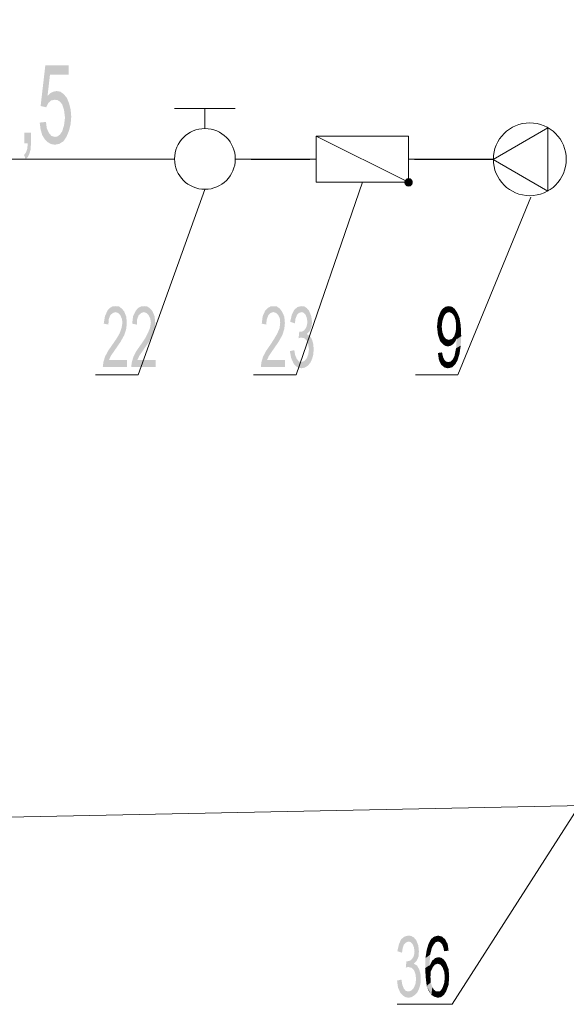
# Model space of a CAD drawing. Header units: millimetres. Extents: x -2626 to 2068, y -6169 to 7214.
# Tile 17 of 143: x -1956 to -1815, y -5350 to -5096. Entities that reach past the tile are written whole.
import ezdxf

# ---------------------------------------------------------------- set-up
doc = ezdxf.new("R2010")
doc.units = ezdxf.units.MM
doc.layers.get('0').update_dxf_attribs({"color": 252})

msp = doc.modelspace()

# ---------------------------------------------------------------- hatches: boundary and pattern name
h = msp.add_hatch(color=7)
h.dxf.hatch_style = 2
h.paths.add_polyline_path([(-1948.52, -5116), (-1947.8, -5115.27), (-1946.99, -5114.87), (-1946.19, -5114.71), (-1945.23, -5114.87), (-1944.34, -5115.51), (-1943.54, -5116.48), (-1942.98, -5117.84), (-1942.57, -5119.45), (-1942.41, -5121.3), (-1942.57, -5123.23), (-1942.98, -5124.91), (-1943.62, -5126.44), (-1944.42, -5127.65), (-1945.47, -5128.29), (-1946.59, -5128.53), (-1947.56, -5128.37), (-1948.44, -5127.89), (-1949.24, -5127.08), (-1949.89, -5126.04), (-1950.29, -5124.59), (-1950.53, -5122.83), (-1948.92, -5122.66), (-1948.68, -5124.35), (-1948.12, -5125.56), (-1947.48, -5126.28), (-1946.59, -5126.52), (-1945.87, -5126.36), (-1945.31, -5125.88), (-1944.74, -5125.08), (-1944.26, -5123.47), (-1944.02, -5121.54), (-1944.26, -5119.61), (-1944.74, -5118.16), (-1945.31, -5117.44), (-1945.95, -5117.04), (-1946.67, -5116.96), (-1947.56, -5117.12), (-1948.28, -5117.76), (-1948.84, -5118.89), (-1950.29, -5118.57), (-1949.08, -5108.12), (-1943.06, -5108.12), (-1943.06, -5110.53), (-1947.88, -5110.53)])
h = msp.add_hatch(color=7)
h.dxf.hatch_style = 2
h.paths.add_polyline_path([(-1952.78, -5128.21), (-1952.86, -5129.74), (-1953.18, -5130.86), (-1953.58, -5131.66), (-1954.14, -5132.23), (-1954.55, -5131.18), (-1954.06, -5130.54), (-1953.74, -5129.58), (-1953.58, -5128.21), (-1954.47, -5128.21), (-1954.47, -5125.4), (-1952.78, -5125.4)])
h = msp.add_hatch(color=7)
h.dxf.hatch_style = 2
h.paths.add_polyline_path([(-1856.6, -5138.17), (-1856.6, -5138.41), (-1856.52, -5138.57), (-1856.44, -5138.65), (-1856.35, -5138.82), (-1856.27, -5138.98), (-1856.11, -5139.06), (-1855.95, -5139.14), (-1855.79, -5139.14), (-1855.63, -5139.14), (-1855.47, -5139.14), (-1855.31, -5139.06), (-1855.15, -5138.98), (-1854.99, -5138.9), (-1854.91, -5138.74), (-1854.83, -5138.65), (-1854.75, -5138.49), (-1854.75, -5138.25), (-1854.75, -5138.09), (-1854.75, -5137.93), (-1854.83, -5137.77), (-1854.91, -5137.61), (-1854.99, -5137.53), (-1855.15, -5137.45), (-1855.31, -5137.37), (-1855.47, -5137.29), (-1855.63, -5137.29), (-1855.79, -5137.29), (-1855.95, -5137.29), (-1856.11, -5137.37), (-1856.27, -5137.45), (-1856.35, -5137.61), (-1856.44, -5137.69), (-1856.52, -5137.85), (-1856.6, -5138.01)])
h = msp.add_hatch(color=7)
h.dxf.hatch_style = 2
h.paths.add_polyline_path([(-1928.03, -5185.74), (-1934.3, -5185.74), (-1934.14, -5184.46), (-1933.73, -5183.09), (-1932.93, -5181.56), (-1931.65, -5179.72), (-1930.76, -5178.43), (-1929.96, -5177.06), (-1929.48, -5175.7), (-1929.23, -5174.33), (-1929.4, -5173.29), (-1929.8, -5172.4), (-1930.36, -5171.84), (-1931, -5171.6), (-1931.73, -5171.84), (-1932.37, -5172.4), (-1932.77, -5173.45), (-1932.85, -5174.81), (-1934.06, -5174.57), (-1933.73, -5172.64), (-1933.09, -5171.2), (-1932.53, -5170.56), (-1931.81, -5170.15), (-1931, -5170.07), (-1930.12, -5170.15), (-1929.48, -5170.64), (-1928.83, -5171.36), (-1928.27, -5172.72), (-1928.11, -5174.41), (-1928.27, -5175.94), (-1928.75, -5177.47), (-1929.72, -5179.23), (-1931.32, -5181.56), (-1932.21, -5182.85), (-1932.69, -5183.89), (-1928.03, -5183.89)])
h = msp.add_hatch(color=7)
h.dxf.hatch_style = 2
h.paths.add_polyline_path([(-1920.72, -5185.74), (-1926.99, -5185.74), (-1926.82, -5184.46), (-1926.42, -5183.09), (-1925.62, -5181.56), (-1924.33, -5179.72), (-1923.45, -5178.43), (-1922.73, -5177.06), (-1922.16, -5175.7), (-1921.92, -5174.33), (-1922.08, -5173.29), (-1922.49, -5172.4), (-1923.05, -5171.84), (-1923.77, -5171.6), (-1924.41, -5171.84), (-1925.06, -5172.4), (-1925.46, -5173.45), (-1925.54, -5174.81), (-1926.74, -5174.57), (-1926.5, -5172.64), (-1925.78, -5171.2), (-1925.22, -5170.56), (-1924.49, -5170.15), (-1923.69, -5170.07), (-1922.89, -5170.15), (-1922.16, -5170.64), (-1921.52, -5171.36), (-1920.96, -5172.72), (-1920.8, -5174.41), (-1920.96, -5175.94), (-1921.44, -5177.47), (-1922.4, -5179.23), (-1924.01, -5181.56), (-1924.9, -5182.85), (-1925.38, -5183.89), (-1920.72, -5183.89)])
h = msp.add_hatch(color=7)
h.dxf.hatch_style = 2
h.paths.add_polyline_path([(-1887.45, -5185.74), (-1893.64, -5185.74), (-1893.48, -5184.46), (-1893.08, -5183.09), (-1892.27, -5181.56), (-1890.99, -5179.72), (-1890.18, -5178.43), (-1889.38, -5177.06), (-1888.82, -5175.7), (-1888.66, -5174.33), (-1888.74, -5173.29), (-1889.14, -5172.4), (-1889.7, -5171.84), (-1890.42, -5171.6), (-1891.15, -5171.84), (-1891.71, -5172.4), (-1892.11, -5173.45), (-1892.27, -5174.81), (-1893.4, -5174.57), (-1893.16, -5172.64), (-1892.51, -5171.2), (-1891.87, -5170.56), (-1891.15, -5170.15), (-1890.34, -5170.07), (-1889.54, -5170.15), (-1888.82, -5170.64), (-1888.26, -5171.36), (-1887.61, -5172.72), (-1887.45, -5174.41), (-1887.61, -5175.94), (-1888.09, -5177.47), (-1889.06, -5179.23), (-1890.67, -5181.56), (-1891.55, -5182.85), (-1892.03, -5183.89), (-1887.45, -5183.89)])
h = msp.add_hatch(color=7)
h.dxf.hatch_style = 2
h.paths.add_polyline_path([(-1881.75, -5177.3), (-1881.02, -5177.79), (-1880.46, -5178.67), (-1880.14, -5179.88), (-1880.06, -5181.16), (-1880.14, -5182.53), (-1880.46, -5183.65), (-1880.94, -5184.7), (-1881.59, -5185.42), (-1882.39, -5185.9), (-1883.19, -5186.06), (-1884, -5185.9), (-1884.64, -5185.5), (-1885.2, -5184.86), (-1885.84, -5183.41), (-1886.17, -5181.64), (-1885.04, -5181.4), (-1884.8, -5182.69), (-1884.4, -5183.65), (-1883.84, -5184.3), (-1883.19, -5184.46), (-1882.47, -5184.22), (-1881.83, -5183.49), (-1881.43, -5182.45), (-1881.26, -5181.16), (-1881.43, -5180.04), (-1881.75, -5178.99), (-1882.39, -5178.35), (-1883.11, -5178.19), (-1883.43, -5178.19), (-1883.92, -5178.35), (-1883.76, -5176.66), (-1883.35, -5176.66), (-1883.03, -5176.58), (-1882.79, -5176.5), (-1882.47, -5176.26), (-1882.15, -5175.86), (-1881.91, -5175.38), (-1881.75, -5174.81), (-1881.67, -5174.09), (-1881.83, -5173.05), (-1882.15, -5172.24), (-1882.63, -5171.76), (-1883.19, -5171.6), (-1883.84, -5171.84), (-1884.32, -5172.32), (-1884.72, -5173.29), (-1884.88, -5174.49), (-1886.09, -5174.09), (-1885.68, -5172.32), (-1885.04, -5171.04), (-1884.24, -5170.31), (-1883.27, -5170.07), (-1882.47, -5170.15), (-1881.83, -5170.56), (-1881.26, -5171.2), (-1880.7, -5172.56), (-1880.46, -5174.09), (-1880.62, -5175.46), (-1881.1, -5176.5), (-1881.75, -5177.22)])
h = msp.add_hatch(color=7)
h.dxf.hatch_style = 2
h.paths.add_polyline_path([(-1848.08, -5173.21), (-1847.44, -5171.52), (-1846.87, -5170.72)])
h = msp.add_hatch(color=7)
h.dxf.hatch_style = 2
h.paths.add_polyline_path([(-1848.08, -5173.21), (-1846.87, -5170.72), (-1846.55, -5172.72)])
h = msp.add_hatch(color=7)
h.dxf.hatch_style = 2
h.paths.add_polyline_path([(-1846.87, -5170.72), (-1846.15, -5170.23), (-1845.75, -5171.76)])
h = msp.add_hatch(color=7)
h.dxf.hatch_style = 2
h.paths.add_polyline_path([(-1846.87, -5170.72), (-1846.15, -5172.08), (-1846.55, -5172.72)])
h = msp.add_hatch(color=7)
h.dxf.hatch_style = 2
h.paths.add_polyline_path([(-1846.87, -5170.72), (-1845.75, -5171.76), (-1846.15, -5172.08)])
h = msp.add_hatch(color=7)
h.dxf.hatch_style = 2
h.paths.add_polyline_path([(-1846.15, -5170.23), (-1845.35, -5170.07), (-1845.19, -5171.6)])
h = msp.add_hatch(color=7)
h.dxf.hatch_style = 2
h.paths.add_polyline_path([(-1846.15, -5170.23), (-1845.19, -5171.6), (-1845.75, -5171.76)])
h = msp.add_hatch(color=7)
h.dxf.hatch_style = 2
h.paths.add_polyline_path([(-1845.35, -5170.07), (-1844.46, -5170.23), (-1843.74, -5170.8)])
h = msp.add_hatch(color=7)
h.dxf.hatch_style = 2
h.paths.add_polyline_path([(-1845.35, -5170.07), (-1843.74, -5170.8), (-1844.46, -5171.92)])
h = msp.add_hatch(color=7)
h.dxf.hatch_style = 2
h.paths.add_polyline_path([(-1845.35, -5170.07), (-1844.46, -5171.92), (-1845.19, -5171.6)])
h = msp.add_hatch(color=7)
h.dxf.hatch_style = 2
h.paths.add_polyline_path([(-1843.74, -5170.8), (-1843.9, -5172.64), (-1844.46, -5171.92)])
h = msp.add_hatch(color=7)
h.dxf.hatch_style = 2
h.paths.add_polyline_path([(-1843.74, -5170.8), (-1843.1, -5171.76), (-1843.9, -5172.64)])
h = msp.add_hatch(color=7)
h.dxf.hatch_style = 2
h.paths.add_polyline_path([(-1848.32, -5175.38), (-1848.08, -5173.21), (-1846.95, -5173.93)])
h = msp.add_hatch(color=7)
h.dxf.hatch_style = 2
h.paths.add_polyline_path([(-1848.32, -5175.38), (-1846.95, -5173.93), (-1847.11, -5175.38)])
h = msp.add_hatch(color=7)
h.dxf.hatch_style = 2
h.paths.add_polyline_path([(-1848.08, -5173.21), (-1846.55, -5172.72), (-1846.95, -5173.93)])
h = msp.add_hatch(color=7)
h.dxf.hatch_style = 2
h.paths.add_polyline_path([(-1843.1, -5171.76), (-1843.5, -5173.85), (-1843.9, -5172.64)])
h = msp.add_hatch(color=7)
h.dxf.hatch_style = 2
h.paths.add_polyline_path([(-1843.1, -5171.76), (-1842.53, -5173.13), (-1843.5, -5173.85)])
h = msp.add_hatch(color=7)
h.dxf.hatch_style = 2
h.paths.add_polyline_path([(-1842.53, -5173.13), (-1843.42, -5175.22), (-1843.5, -5173.85)])
h = msp.add_hatch(color=7)
h.dxf.hatch_style = 2
h.paths.add_polyline_path([(-1842.53, -5173.13), (-1842.21, -5175.14), (-1843.42, -5175.22)])
h = msp.add_hatch(color=7)
h.dxf.hatch_style = 2
h.paths.add_polyline_path([(-1848.08, -5177.39), (-1848.32, -5175.38), (-1847.11, -5175.38)])
h = msp.add_hatch(color=7)
h.dxf.hatch_style = 2
h.paths.add_polyline_path([(-1848.08, -5177.39), (-1847.11, -5175.38), (-1846.95, -5176.74)])
h = msp.add_hatch(color=7)
h.dxf.hatch_style = 2
h.paths.add_polyline_path([(-1847.52, -5179.07), (-1848.08, -5177.39), (-1846.95, -5176.74)])
h = msp.add_hatch(color=7)
h.dxf.hatch_style = 2
h.paths.add_polyline_path([(-1847.52, -5179.07), (-1846.95, -5176.74), (-1846.55, -5177.87)])
h = msp.add_hatch(color=7)
h.dxf.hatch_style = 2
h.paths.add_polyline_path([(-1843.9, -5177.79), (-1843.5, -5176.66), (-1842.13, -5177.63)])
h = msp.add_hatch(color=7)
h.dxf.hatch_style = 2
h.paths.add_polyline_path([(-1842.21, -5175.14), (-1842.13, -5177.63), (-1843.5, -5176.66)])
h = msp.add_hatch(color=7)
h.dxf.hatch_style = 2
h.paths.add_polyline_path([(-1842.21, -5175.14), (-1843.5, -5176.66), (-1843.42, -5175.22)])
h = msp.add_hatch(color=7)
h.dxf.hatch_style = 2
h.paths.add_polyline_path([(-1846.87, -5179.8), (-1847.52, -5179.07), (-1846.55, -5177.87)])
h = msp.add_hatch(color=7)
h.dxf.hatch_style = 2
h.paths.add_polyline_path([(-1846.87, -5179.8), (-1846.55, -5177.87), (-1845.99, -5178.51)])
h = msp.add_hatch(color=7)
h.dxf.hatch_style = 2
h.paths.add_polyline_path([(-1845.99, -5178.51), (-1846.23, -5180.28), (-1846.87, -5179.8)])
h = msp.add_hatch(color=7)
h.dxf.hatch_style = 2
h.paths.add_polyline_path([(-1845.99, -5178.51), (-1845.51, -5180.44), (-1846.23, -5180.28)])
h = msp.add_hatch(color=7)
h.dxf.hatch_style = 2
h.paths.add_polyline_path([(-1845.99, -5178.51), (-1845.27, -5178.75), (-1844.86, -5180.28)])
h = msp.add_hatch(color=7)
h.dxf.hatch_style = 2
h.paths.add_polyline_path([(-1845.99, -5178.51), (-1844.86, -5180.28), (-1845.51, -5180.44)])
h = msp.add_hatch(color=7)
h.dxf.hatch_style = 2
h.paths.add_polyline_path([(-1843.66, -5179.23), (-1845.27, -5178.75), (-1844.46, -5178.51)])
h = msp.add_hatch(color=7)
h.dxf.hatch_style = 2
h.paths.add_polyline_path([(-1843.66, -5179.23), (-1844.86, -5180.28), (-1845.27, -5178.75)])
h = msp.add_hatch(color=7)
h.dxf.hatch_style = 2
h.paths.add_polyline_path([(-1843.66, -5179.23), (-1844.22, -5179.88), (-1844.86, -5180.28)])
h = msp.add_hatch(color=7)
h.dxf.hatch_style = 2
h.paths.add_polyline_path([(-1844.46, -5178.51), (-1843.9, -5177.79), (-1843.26, -5178.43)])
h = msp.add_hatch(color=7)
h.dxf.hatch_style = 2
h.paths.add_polyline_path([(-1844.46, -5178.51), (-1843.26, -5178.43), (-1843.66, -5179.23)])
h = msp.add_hatch(color=7)
h.dxf.hatch_style = 2
h.paths.add_polyline_path([(-1843.9, -5177.79), (-1842.13, -5177.63), (-1843.26, -5178.43)])
h = msp.add_hatch(color=7)
h.dxf.hatch_style = 2
h.paths.add_polyline_path([(-1842.13, -5177.63), (-1842.21, -5180.2), (-1843.42, -5180.92)])
h = msp.add_hatch(color=7)
h.dxf.hatch_style = 2
h.paths.add_polyline_path([(-1842.13, -5177.63), (-1843.42, -5180.92), (-1843.26, -5178.43)])
h = msp.add_hatch(color=7)
h.dxf.hatch_style = 2
h.paths.add_polyline_path([(-1843.82, -5182.85), (-1843.42, -5180.92), (-1842.21, -5180.2)])
h = msp.add_hatch(color=7)
h.dxf.hatch_style = 2
h.paths.add_polyline_path([(-1843.82, -5182.85), (-1842.21, -5180.2), (-1842.53, -5182.29)])
h = msp.add_hatch(color=7)
h.dxf.hatch_style = 2
h.paths.add_polyline_path([(-1847.84, -5183.89), (-1848.08, -5182.13), (-1847.03, -5181.97)])
h = msp.add_hatch(color=7)
h.dxf.hatch_style = 2
h.paths.add_polyline_path([(-1847.84, -5183.89), (-1847.03, -5181.97), (-1846.79, -5183.09)])
h = msp.add_hatch(color=7)
h.dxf.hatch_style = 2
h.paths.add_polyline_path([(-1847.28, -5185.1), (-1847.84, -5183.89), (-1846.79, -5183.09)])
h = msp.add_hatch(color=7)
h.dxf.hatch_style = 2
h.paths.add_polyline_path([(-1847.28, -5185.1), (-1846.79, -5183.09), (-1846.47, -5183.81)])
h = msp.add_hatch(color=7)
h.dxf.hatch_style = 2
h.paths.add_polyline_path([(-1847.28, -5185.1), (-1846.47, -5183.81), (-1846.07, -5184.3)])
h = msp.add_hatch(color=7)
h.dxf.hatch_style = 2
h.paths.add_polyline_path([(-1845.51, -5186.06), (-1847.28, -5185.1), (-1846.07, -5184.3)])
h = msp.add_hatch(color=7)
h.dxf.hatch_style = 2
h.paths.add_polyline_path([(-1845.51, -5186.06), (-1846.07, -5184.3), (-1845.43, -5184.46)])
h = msp.add_hatch(color=7)
h.dxf.hatch_style = 2
h.paths.add_polyline_path([(-1843.66, -5185.1), (-1845.43, -5184.46), (-1844.78, -5184.3)])
h = msp.add_hatch(color=7)
h.dxf.hatch_style = 2
h.paths.add_polyline_path([(-1843.66, -5185.1), (-1844.78, -5184.3), (-1844.22, -5183.73)])
h = msp.add_hatch(color=7)
h.dxf.hatch_style = 2
h.paths.add_polyline_path([(-1843.66, -5185.1), (-1844.22, -5183.73), (-1843.82, -5182.85)])
h = msp.add_hatch(color=7)
h.dxf.hatch_style = 2
h.paths.add_polyline_path([(-1843.82, -5182.85), (-1842.53, -5182.29), (-1843.02, -5183.97)])
h = msp.add_hatch(color=7)
h.dxf.hatch_style = 2
h.paths.add_polyline_path([(-1843.82, -5182.85), (-1843.02, -5183.97), (-1843.66, -5185.1)])
h = msp.add_hatch(color=7)
h.dxf.hatch_style = 2
h.paths.add_polyline_path([(-1845.51, -5186.06), (-1846.47, -5185.82), (-1847.28, -5185.1)])
h = msp.add_hatch(color=7)
h.dxf.hatch_style = 2
h.paths.add_polyline_path([(-1843.66, -5185.1), (-1845.51, -5186.06), (-1845.43, -5184.46)])
h = msp.add_hatch(color=7)
h.dxf.hatch_style = 2
h.paths.add_polyline_path([(-1843.66, -5185.1), (-1844.46, -5185.82), (-1845.51, -5186.06)])
h = msp.add_hatch(color=7)
h.dxf.hatch_style = 2
h.paths.add_polyline_path([(-1854.27, -5339.3), (-1853.46, -5339.78), (-1852.9, -5340.74), (-1852.58, -5341.87), (-1852.5, -5343.15), (-1852.58, -5344.52), (-1852.9, -5345.64), (-1853.38, -5346.69), (-1854.11, -5347.41), (-1854.83, -5347.89), (-1855.63, -5348.05), (-1856.44, -5347.89), (-1857.08, -5347.49), (-1857.72, -5346.85), (-1858.36, -5345.4), (-1858.6, -5343.64), (-1857.48, -5343.39), (-1857.24, -5344.76), (-1856.84, -5345.72), (-1856.35, -5346.29), (-1855.63, -5346.45), (-1854.91, -5346.21), (-1854.27, -5345.48), (-1853.86, -5344.44), (-1853.7, -5343.23), (-1853.86, -5342.03), (-1854.19, -5341.06), (-1854.83, -5340.34), (-1855.55, -5340.18), (-1855.95, -5340.18), (-1856.35, -5340.34), (-1856.19, -5338.65), (-1855.79, -5338.65), (-1855.47, -5338.57), (-1855.23, -5338.49), (-1854.91, -5338.25), (-1854.59, -5337.85), (-1854.35, -5337.45), (-1854.19, -5336.81), (-1854.11, -5336.08), (-1854.27, -5335.04), (-1854.59, -5334.23), (-1855.07, -5333.75), (-1855.63, -5333.59), (-1856.27, -5333.83), (-1856.84, -5334.39), (-1857.16, -5335.28), (-1857.32, -5336.48), (-1858.52, -5336.08), (-1858.12, -5334.31), (-1857.56, -5333.03), (-1856.68, -5332.31), (-1855.71, -5332.06), (-1854.99, -5332.14), (-1854.27, -5332.55), (-1853.7, -5333.19), (-1853.14, -5334.56), (-1852.98, -5336.08), (-1853.06, -5337.45), (-1853.54, -5338.49)])
h = msp.add_hatch(color=7)
h.dxf.hatch_style = 2
h.paths.add_polyline_path([(-1849.61, -5335.12), (-1850.49, -5334.15), (-1849.85, -5332.95)])
h = msp.add_hatch(color=7)
h.dxf.hatch_style = 2
h.paths.add_polyline_path([(-1849.85, -5332.95), (-1849.04, -5332.31), (-1848.64, -5333.75)])
h = msp.add_hatch(color=7)
h.dxf.hatch_style = 2
h.paths.add_polyline_path([(-1849.85, -5332.95), (-1849.12, -5334.31), (-1849.61, -5335.12)])
h = msp.add_hatch(color=7)
h.dxf.hatch_style = 2
h.paths.add_polyline_path([(-1849.85, -5332.95), (-1848.64, -5333.75), (-1849.12, -5334.31)])
h = msp.add_hatch(color=7)
h.dxf.hatch_style = 2
h.paths.add_polyline_path([(-1849.04, -5332.31), (-1848, -5332.06), (-1848.08, -5333.59)])
h = msp.add_hatch(color=7)
h.dxf.hatch_style = 2
h.paths.add_polyline_path([(-1849.04, -5332.31), (-1848.08, -5333.59), (-1848.64, -5333.75)])
h = msp.add_hatch(color=7)
h.dxf.hatch_style = 2
h.paths.add_polyline_path([(-1848, -5332.06), (-1847.52, -5333.75), (-1848.08, -5333.59)])
h = msp.add_hatch(color=7)
h.dxf.hatch_style = 2
h.paths.add_polyline_path([(-1848, -5332.06), (-1847.03, -5332.31), (-1846.23, -5333.03)])
h = msp.add_hatch(color=7)
h.dxf.hatch_style = 2
h.paths.add_polyline_path([(-1848, -5332.06), (-1846.23, -5333.03), (-1847.52, -5333.75)])
h = msp.add_hatch(color=7)
h.dxf.hatch_style = 2
h.paths.add_polyline_path([(-1846.23, -5333.03), (-1847.03, -5334.23), (-1847.52, -5333.75)])
h = msp.add_hatch(color=7)
h.dxf.hatch_style = 2
h.paths.add_polyline_path([(-1846.23, -5333.03), (-1846.71, -5335.04), (-1847.03, -5334.23)])
h = msp.add_hatch(color=7)
h.dxf.hatch_style = 2
h.paths.add_polyline_path([(-1846.23, -5333.03), (-1845.59, -5334.23), (-1846.71, -5335.04)])
h = msp.add_hatch(color=7)
h.dxf.hatch_style = 2
h.paths.add_polyline_path([(-1849.61, -5335.12), (-1850.09, -5336.97), (-1851.29, -5337.85)])
h = msp.add_hatch(color=7)
h.dxf.hatch_style = 2
h.paths.add_polyline_path([(-1849.61, -5335.12), (-1851.29, -5337.85), (-1850.97, -5335.76)])
h = msp.add_hatch(color=7)
h.dxf.hatch_style = 2
h.paths.add_polyline_path([(-1849.61, -5335.12), (-1850.97, -5335.76), (-1850.49, -5334.15)])
h = msp.add_hatch(color=7)
h.dxf.hatch_style = 2
h.paths.add_polyline_path([(-1845.59, -5334.23), (-1846.47, -5336.08), (-1846.71, -5335.04)])
h = msp.add_hatch(color=7)
h.dxf.hatch_style = 2
h.paths.add_polyline_path([(-1845.59, -5334.23), (-1845.35, -5335.92), (-1846.47, -5336.08)])
h = msp.add_hatch(color=7)
h.dxf.hatch_style = 2
h.paths.add_polyline_path([(-1851.37, -5340.42), (-1851.29, -5337.85), (-1850.09, -5336.97)])
h = msp.add_hatch(color=7)
h.dxf.hatch_style = 2
h.paths.add_polyline_path([(-1851.37, -5340.42), (-1850.09, -5336.97), (-1850.25, -5339.7)])
h = msp.add_hatch(color=7)
h.dxf.hatch_style = 2
h.paths.add_polyline_path([(-1848.88, -5339.54), (-1850.17, -5339.7), (-1849.61, -5338.57)])
h = msp.add_hatch(color=7)
h.dxf.hatch_style = 2
h.paths.add_polyline_path([(-1849.61, -5338.57), (-1848.8, -5337.85), (-1848.16, -5339.3)])
h = msp.add_hatch(color=7)
h.dxf.hatch_style = 2
h.paths.add_polyline_path([(-1849.61, -5338.57), (-1848.16, -5339.3), (-1848.88, -5339.54)])
h = msp.add_hatch(color=7)
h.dxf.hatch_style = 2
h.paths.add_polyline_path([(-1848.8, -5337.85), (-1847.92, -5337.61), (-1847.19, -5337.77)])
h = msp.add_hatch(color=7)
h.dxf.hatch_style = 2
h.paths.add_polyline_path([(-1848.8, -5337.85), (-1847.19, -5337.77), (-1846.55, -5338.25)])
h = msp.add_hatch(color=7)
h.dxf.hatch_style = 2
h.paths.add_polyline_path([(-1848.8, -5337.85), (-1846.55, -5338.25), (-1847.44, -5339.54)])
h = msp.add_hatch(color=7)
h.dxf.hatch_style = 2
h.paths.add_polyline_path([(-1848.8, -5337.85), (-1847.44, -5339.54), (-1848.16, -5339.3)])
h = msp.add_hatch(color=7)
h.dxf.hatch_style = 2
h.paths.add_polyline_path([(-1846.55, -5338.25), (-1846.87, -5340.26), (-1847.44, -5339.54)])
h = msp.add_hatch(color=7)
h.dxf.hatch_style = 2
h.paths.add_polyline_path([(-1846.55, -5338.25), (-1845.99, -5339.06), (-1846.87, -5340.26)])
h = msp.add_hatch(color=7)
h.dxf.hatch_style = 2
h.paths.add_polyline_path([(-1849.44, -5340.26), (-1851.37, -5340.42), (-1850.17, -5339.7)])
h = msp.add_hatch(color=7)
h.dxf.hatch_style = 2
h.paths.add_polyline_path([(-1851.37, -5340.42), (-1850.25, -5339.7), (-1850.17, -5339.7)])
h = msp.add_hatch(color=7)
h.dxf.hatch_style = 2
h.paths.add_polyline_path([(-1849.44, -5340.26), (-1849.93, -5341.3), (-1851.37, -5340.42)])
h = msp.add_hatch(color=7)
h.dxf.hatch_style = 2
h.paths.add_polyline_path([(-1851.21, -5342.99), (-1851.37, -5340.42), (-1849.93, -5341.3)])
h = msp.add_hatch(color=7)
h.dxf.hatch_style = 2
h.paths.add_polyline_path([(-1851.21, -5342.99), (-1849.93, -5341.3), (-1850.01, -5342.67)])
h = msp.add_hatch(color=7)
h.dxf.hatch_style = 2
h.paths.add_polyline_path([(-1848.88, -5339.54), (-1849.44, -5340.26), (-1850.17, -5339.7)])
h = msp.add_hatch(color=7)
h.dxf.hatch_style = 2
h.paths.add_polyline_path([(-1845.99, -5339.06), (-1846.47, -5341.39), (-1846.87, -5340.26)])
h = msp.add_hatch(color=7)
h.dxf.hatch_style = 2
h.paths.add_polyline_path([(-1845.99, -5339.06), (-1845.35, -5340.66), (-1846.47, -5341.39)])
h = msp.add_hatch(color=7)
h.dxf.hatch_style = 2
h.paths.add_polyline_path([(-1845.35, -5340.66), (-1846.31, -5342.83), (-1846.47, -5341.39)])
h = msp.add_hatch(color=7)
h.dxf.hatch_style = 2
h.paths.add_polyline_path([(-1845.35, -5340.66), (-1845.19, -5342.67), (-1846.31, -5342.83)])
h = msp.add_hatch(color=7)
h.dxf.hatch_style = 2
h.paths.add_polyline_path([(-1850.97, -5345), (-1851.21, -5342.99), (-1850.01, -5342.67)])
h = msp.add_hatch(color=7)
h.dxf.hatch_style = 2
h.paths.add_polyline_path([(-1850.97, -5345), (-1850.01, -5342.67), (-1849.93, -5344.12)])
h = msp.add_hatch(color=7)
h.dxf.hatch_style = 2
h.paths.add_polyline_path([(-1845.19, -5342.67), (-1845.35, -5344.76), (-1846.47, -5344.2)])
h = msp.add_hatch(color=7)
h.dxf.hatch_style = 2
h.paths.add_polyline_path([(-1845.19, -5342.67), (-1846.47, -5344.2), (-1846.31, -5342.83)])
h = msp.add_hatch(color=7)
h.dxf.hatch_style = 2
h.paths.add_polyline_path([(-1849.77, -5347.33), (-1850.97, -5345), (-1849.93, -5344.12)])
h = msp.add_hatch(color=7)
h.dxf.hatch_style = 2
h.paths.add_polyline_path([(-1849.77, -5347.33), (-1850.41, -5346.37), (-1850.97, -5345)])
h = msp.add_hatch(color=7)
h.dxf.hatch_style = 2
h.paths.add_polyline_path([(-1849.77, -5347.33), (-1849.93, -5344.12), (-1849.52, -5345.32)])
h = msp.add_hatch(color=7)
h.dxf.hatch_style = 2
h.paths.add_polyline_path([(-1849.77, -5347.33), (-1849.52, -5345.32), (-1849.12, -5345.97)])
h = msp.add_hatch(color=7)
h.dxf.hatch_style = 2
h.paths.add_polyline_path([(-1849.77, -5347.33), (-1849.12, -5345.97), (-1848.64, -5346.37)])
h = msp.add_hatch(color=7)
h.dxf.hatch_style = 2
h.paths.add_polyline_path([(-1848.64, -5346.37), (-1848.96, -5347.81), (-1849.77, -5347.33)])
h = msp.add_hatch(color=7)
h.dxf.hatch_style = 2
h.paths.add_polyline_path([(-1848.64, -5346.37), (-1848.08, -5348.05), (-1848.96, -5347.81)])
h = msp.add_hatch(color=7)
h.dxf.hatch_style = 2
h.paths.add_polyline_path([(-1848.64, -5346.37), (-1848.16, -5346.45), (-1848.08, -5348.05)])
h = msp.add_hatch(color=7)
h.dxf.hatch_style = 2
h.paths.add_polyline_path([(-1846.55, -5347.33), (-1848.16, -5346.45), (-1847.6, -5346.37)])
h = msp.add_hatch(color=7)
h.dxf.hatch_style = 2
h.paths.add_polyline_path([(-1846.55, -5347.33), (-1848.08, -5348.05), (-1848.16, -5346.45)])
h = msp.add_hatch(color=7)
h.dxf.hatch_style = 2
h.paths.add_polyline_path([(-1846.55, -5347.33), (-1847.6, -5346.37), (-1847.19, -5345.97)])
h = msp.add_hatch(color=7)
h.dxf.hatch_style = 2
h.paths.add_polyline_path([(-1846.55, -5347.33), (-1847.19, -5345.97), (-1846.87, -5345.4)])
h = msp.add_hatch(color=7)
h.dxf.hatch_style = 2
h.paths.add_polyline_path([(-1845.35, -5344.76), (-1846.87, -5345.4), (-1846.47, -5344.2)])
h = msp.add_hatch(color=7)
h.dxf.hatch_style = 2
h.paths.add_polyline_path([(-1845.35, -5344.76), (-1846.55, -5347.33), (-1846.87, -5345.4)])
h = msp.add_hatch(color=7)
h.dxf.hatch_style = 2
h.paths.add_polyline_path([(-1845.35, -5344.76), (-1845.99, -5346.45), (-1846.55, -5347.33)])
h = msp.add_hatch(color=7)
h.dxf.hatch_style = 2
h.paths.add_polyline_path([(-1846.55, -5347.33), (-1847.28, -5347.89), (-1848.08, -5348.05)])

# ---------------------------------------------------------------- linework, layer by layer
at = {"color": 240, "lineweight": 0, "true_color": 0xff003f}
for points in [[(-2318.79, -4891.49), (-2318.79, -5132.23), (-1915.82, -5132.23)], [(-1900.23, -5132.23), (-1879.42, -5132.23)], [(-1881.02, -5132.31), (-1896.13, -5132.31)], [(-1855.63, -5132.23), (-1833.7, -5132.23)], [(-1833.86, -5132.31), (-1853.54, -5132.31), (-1855.63, -5132.23)], [(-1855.63, -5132.23), (-1854.11, -5132.31), (-1837.15, -5132.31)]]:
    msp.add_lwpolyline(points, dxfattribs=at)
at = {"color": 7, "lineweight": 0}
for points in [[(-1915.82, -5119.21), (-1900.23, -5119.21)], [(-1908.02, -5124.35), (-1908.02, -5119.21)], [(-1855.63, -5138.17), (-1879.42, -5126.36), (-1879.42, -5138.17)], [(-1855.63, -5126.36), (-1879.42, -5126.36)], [(-1855.63, -5126.36), (-1855.63, -5138.17)], [(-1884.56, -5187.75), (-1867.52, -5138.17)], [(-1855.63, -5138.17), (-1879.42, -5138.17)], [(-1925.22, -5187.75), (-1908.02, -5140.02)], [(-1842.94, -5187.75), (-1824.21, -5142.03)], [(-1936.15, -5187.75), (-1925.22, -5187.75)], [(-1895.49, -5187.75), (-1884.56, -5187.75)], [(-1853.86, -5187.75), (-1842.94, -5187.75)], [(-1844.46, -5349.74), (-1808.63, -5293.9)], [(-1858.6, -5349.74), (-1844.46, -5349.74)]]:
    msp.add_lwpolyline(points, dxfattribs=at)
for points in [[(-1833.86, -5132.31), (-1819.79, -5140.5), (-1819.79, -5124.19)], [(-1856.6, -5138.17), (-1856.6, -5138.41), (-1856.52, -5138.57), (-1856.44, -5138.65), (-1856.35, -5138.82), (-1856.27, -5138.98), (-1856.11, -5139.06), (-1855.95, -5139.14), (-1855.79, -5139.14), (-1855.63, -5139.14), (-1855.47, -5139.14), (-1855.31, -5139.06), (-1855.15, -5138.98), (-1854.99, -5138.9), (-1854.91, -5138.74), (-1854.83, -5138.65), (-1854.75, -5138.49), (-1854.75, -5138.25), (-1854.75, -5138.09), (-1854.75, -5137.93), (-1854.83, -5137.77), (-1854.91, -5137.61), (-1854.99, -5137.53), (-1855.15, -5137.45), (-1855.31, -5137.37), (-1855.47, -5137.29), (-1855.63, -5137.29), (-1855.79, -5137.29), (-1855.95, -5137.29), (-1856.11, -5137.37), (-1856.27, -5137.45), (-1856.35, -5137.61), (-1856.44, -5137.69), (-1856.52, -5137.85), (-1856.6, -5138.01)], [(-1842.13, -5177.63), (-1843.26, -5178.43)]]:
    msp.add_lwpolyline(points, close=True, dxfattribs=at)
at = {"color": 33, "lineweight": 0, "true_color": 0xb9a25b}
msp.add_lwpolyline([(-1023.1, -5282.65), (-2297.57, -5308.44)], dxfattribs=at)
at = {"color": 7, "lineweight": 0}
for centre, radius in [((-1824.45, -5132.27), 9.38), ((-1908.02, -5132.19), 7.81), ((-1855.63, -5138.21), 0.946)]:
    msp.add_circle(centre, radius, dxfattribs=at)

doc.saveas('drawing.dxf')
